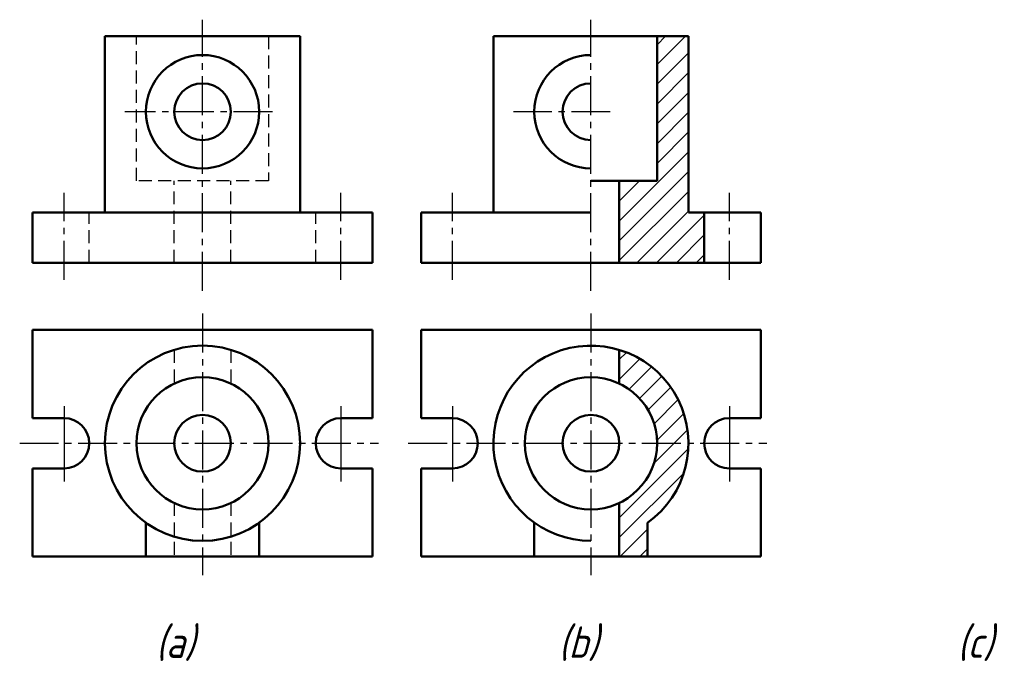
# Model space of a CAD drawing. Header units: millimetres. Extents: x 99 to 256, y 125 to 228.
import ezdxf

# ---------------------------------------------------------------- set-up
doc = ezdxf.new("R2010")
doc.units = ezdxf.units.MM
doc.header["$LTSCALE"] = 0.65
doc.linetypes.add('CENTER2', pattern=[28.575, 19.05, -3.175, 3.175, -3.175])
doc.linetypes.add('DASHED2', pattern=[9.525, 6.35, -3.175])
for name, color, linetype, lineweight in [('点画线层', 3, 'CENTER2', 25), ('粗实线层', 7, 'Continuous', 50), ('虚线层', 2, 'DASHED2', 25)]:
    doc.layers.add(name, color=color, linetype=linetype, lineweight=lineweight)
doc.layers.add('细实线层', color=7, linetype='Continuous')
doc.styles.add('工程斜体', font='gbeitc.shx', dxfattribs={"bigfont": 'gbcbig.shx'})

# ---------------------------------------------------------------- blocks, each defined once
blk = doc.blocks.new('gh')
at = {"layer": '细实线层'}
h = blk.add_hatch(dxfattribs=at)
h.set_pattern_fill('ANSI31', color=256, scale=0.7, style=0)
h.set_pattern_definition([(45, (-167.062, -178.4895), (-1.571545, 1.571545), [])])
h.paths.add_polyline_path([(31.5, 23.66), (31.5, 10.66), (45, 10.66), (45, 18.66), (42.5, 18.66), (42.5, 46.66), (37.5, 46.66), (37.5, 23.66)])
h.paths.add_polyline_path([(31.5, -3.17), (31.5, -8.51, -0.28969), (37.5, -18), (42.5, -18, 0.330344)])
h.paths.add_polyline_path([(31.5, -27.49), (31.5, -36), (36, -36), (36, -30.62, 0.242406), (42.5, -18), (37.5, -18, -0.28969)])
at = {"layer": '点画线层', "color": 7, "ltscale": 0.5}
for p, q in [((-34.73, 6.23), (-34.73, 49.27)), ((27, 6.23), (27, 49.27)), ((-23.62, 34.66), (-47.07, 34.66)), ((30.08, 34.66), (14.67, 34.66)), ((-56.73, 7.98), (-56.73, 21.78)), ((-12.73, 7.98), (-12.73, 21.78)), ((5, 7.98), (5, 21.78)), ((49, 7.98), (49, 21.78)), ((-34.73, 2.6), (-34.73, -38.97)), ((27, 2.6), (27, -38.97)), ((-63.79, -18), (-6.78, -18)), ((-2.05, -18), (54.95, -18))]:
    blk.add_line(p, q, dxfattribs=at)
at = {"layer": '粗实线层', "color": 7, "ltscale": 0.5}
for p, q in [((-19.23, 46.66), (-50.23, 46.66)), ((-50.23, 46.66), (-50.23, 18.66)), ((-19.23, 18.66), (-19.23, 46.66)), ((42.5, 46.66), (11.5, 46.66)), ((11.5, 46.66), (11.5, 18.66)), ((37.5, 46.66), (37.5, 23.66)), ((42.5, 18.66), (42.5, 46.66)), ((37.5, 23.66), (27, 23.66)), ((31.5, 10.66), (31.5, 23.66)), ((-61.73, 18.66), (-61.73, 10.66)), ((-7.73, 18.66), (-61.73, 18.66)), ((-7.73, 10.66), (-7.73, 18.66)), ((0, 18.66), (0, 10.66)), ((27, 18.66), (0, 18.66)), ((54, 18.66), (42.5, 18.66)), ((45, 10.66), (45, 18.66)), ((54, 10.66), (54, 18.66)), ((-61.73, 10.66), (-7.73, 10.66)), ((0, 10.66), (54, 10.66)), ((-61.73, 0), (-7.73, 0)), ((-61.73, 0), (-61.73, -14)), ((-7.73, 0), (-7.73, -14)), ((0, 0), (54, 0)), ((0, 0), (0, -14)), ((54, 0), (54, -14)), ((31.5, -3.17), (31.5, -8.51)), ((-56.73, -14), (-61.73, -14)), ((-12.73, -14), (-7.73, -14)), ((5, -14), (0, -14)), ((49, -14), (54, -14)), ((-61.73, -22), (-61.73, -36)), ((-56.73, -22), (-61.73, -22)), ((-12.73, -22), (-7.73, -22)), ((-7.73, -22), (-7.73, -36)), ((0, -22), (0, -36)), ((5, -22), (0, -22)), ((49, -22), (54, -22)), ((54, -22), (54, -36)), ((31.5, -27.49), (31.5, -36)), ((-43.73, -30.62), (-43.73, -36)), ((-25.73, -30.62), (-25.73, -36)), ((18, -30.62), (18, -36)), ((36, -30.62), (36, -36)), ((-61.73, -36), (-7.73, -36)), ((0, -36), (54, -36))]:
    blk.add_line(p, q, dxfattribs=at)
for centre, radius in [((-34.73, 34.66), 9), ((-34.73, 34.66), 4.5), ((-34.73, -18), 15.5), ((-34.73, -18), 10.5), ((27, -18), 10.5), ((-34.73, -18), 4.5), ((27, -18), 4.5)]:
    blk.add_circle(centre, radius, dxfattribs=at)
for centre, radius, start, end in [((27, 34.66), 9, 90, 270), ((27, 34.66), 4.5, 90, 270), ((27, -18), 15.5, 305.4959, 270), ((-56.73, -18), 4, 270, 90), ((-12.73, -18), 4, 90, 270), ((5, -18), 4, 270, 90), ((49, -18), 4, 90, 270)]:
    blk.add_arc(centre, radius, start, end, dxfattribs=at)
at = {"layer": '细实线层', "color": 7, "ltscale": 0.5}
for p, q in [((-56.73, -12.09), (-56.73, -24.1)), ((-12.73, -12.09), (-12.73, -24.1)), ((5, -12.09), (5, -24.1)), ((49, -12.09), (49, -24.1))]:
    blk.add_line(p, q, dxfattribs=at)
at = {"layer": '虚线层', "color": 7, "ltscale": 0.5}
for p, q in [((-45.23, 23.66), (-45.23, 46.66)), ((-24.23, 46.66), (-24.23, 23.66)), ((-24.23, 23.66), (-45.23, 23.66)), ((-39.23, 10.66), (-39.23, 23.66)), ((-30.23, 10.66), (-30.23, 23.66)), ((-52.73, 10.66), (-52.73, 18.66)), ((-16.73, 10.66), (-16.73, 18.66)), ((-39.23, -3.17), (-39.23, -8.51)), ((-30.23, -3.17), (-30.23, -8.51)), ((-39.23, -27.49), (-39.23, -36)), ((-30.23, -27.49), (-30.23, -36))]:
    blk.add_line(p, q, dxfattribs=at)
at = {"layer": '细实线层', "style": '工程斜体'}
for s, p in [('(a)', (-42.16, -52.09)), ('(b)', (21.84, -52.09)), ('(c)', (85.23, -52.09))]:
    blk.add_text(s, height=5, dxfattribs=at).set_placement(p)

msp = doc.modelspace()

# ---------------------------------------------------------------- block references
at = {"layer": '细实线层'}
msp.add_blockref('gh', (163.14, 178.49), dxfattribs=at)

doc.saveas('drawing.dxf')
